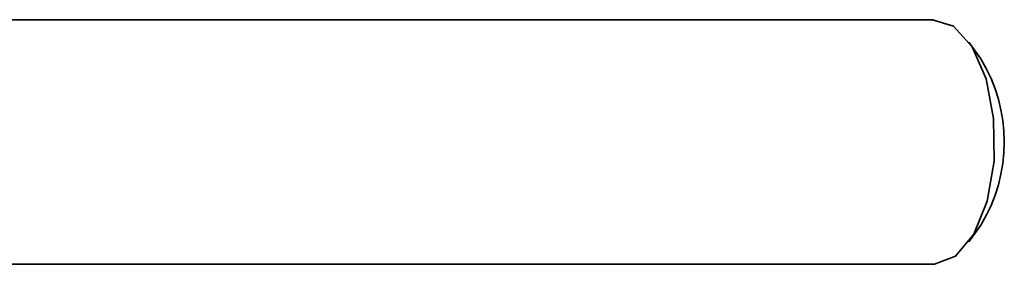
# Model space of a CAD drawing. Header units: millimetres. Extents: x 0 to 864, y 0 to 559.
# Tile 26 of 83: x 254.69 to 260.72, y 214.28 to 215.78. Entities that reach past the tile are written whole.
import ezdxf

# ---------------------------------------------------------------- set-up
doc = ezdxf.new("R2010")
doc.units = ezdxf.units.MM

msp = doc.modelspace()

# ---------------------------------------------------------------- linework, layer by layer
at = {"color": 7, "linetype": 'Continuous', "lineweight": 35}
for p, q in [((260.2908, 215.7766), (254.4063, 215.7766)), ((260.5795, 215.5369), (260.5073, 215.639)), ((260.5073, 214.4142), (260.5795, 214.5163)), ((254.4063, 214.2766), (260.2908, 214.2766))]:
    msp.add_line(p, q, dxfattribs=at)
at = {"color": 7, "linetype": 'Continuous', "lineweight": 35, "flags": 128}
msp.add_lwpolyline([(260.2908, 214.2766), (260.2976, 214.2767), (260.4254, 214.3266), (260.537, 214.4609), (260.6189, 214.6634), (260.6613, 214.9097), (260.6589, 215.1701), (260.6122, 215.4133), (260.5267, 215.6097), (260.4127, 215.7359), (260.2841, 215.7765), (260.2841, 215.7765)], dxfattribs=at)
at = {"color": 7, "linetype": 'Continuous', "lineweight": 35}
msp.add_arc((259.7513, 215.0266), 0.9728, 328.3604, 31.6396, dxfattribs=at)

doc.saveas('drawing.dxf')
